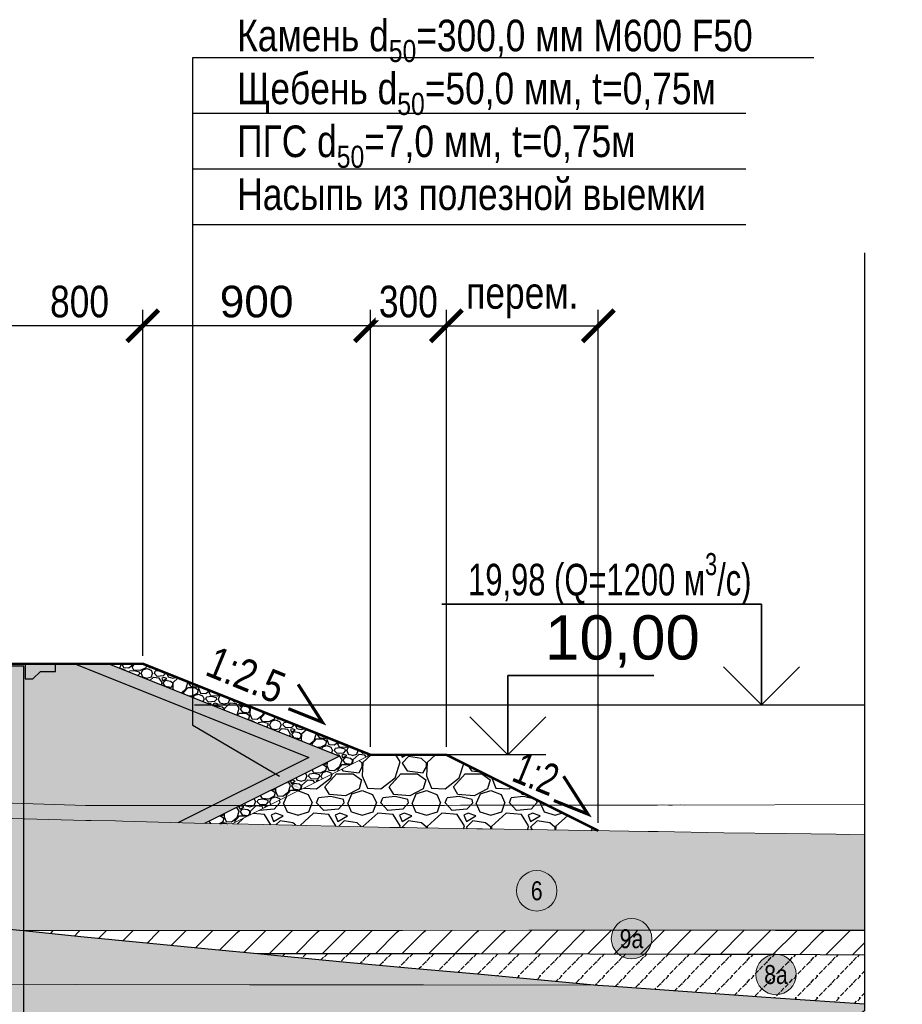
# Model space of a CAD drawing. Header units: millimetres. Extents: x 615418 to 955542, y 450519 to 646666.
# Tile 61 of 84: x 920651 to 955542, y 501165 to 540105. Entities that reach past the tile are written whole.
import ezdxf
from ezdxf import colors
from ezdxf.entities.mleader import LeaderData, LeaderLine
from ezdxf.enums import TextEntityAlignment as Align
from ezdxf.math import Vec2, Vec3

# ---------------------------------------------------------------- set-up
doc = ezdxf.new("R2010")
doc.units = ezdxf.units.MM
for name, color, linetype in [('00', 7, 'Continuous'), ('Bound', 7, 'Continuous'), ('C3D-Профиль', 7, 'Continuous'), ('Fill', 7, 'Continuous'), ('Геология', 7, 'Continuous'), ('отметки', 7, 'Continuous')]:
    doc.layers.add(name, color=color, linetype=linetype)
doc.layers.add('ГТО текст', color=7, linetype='Continuous', lineweight=25)
doc.layers.add('ИИ_ОФОРМЛЕНИЕ_015', color=7, linetype='Continuous', lineweight=15)
doc.styles.add('arial', font='arial.ttf')
doc.styles.get("Standard").update_dxf_attribs({"font": 'arial.ttf'})
doc.dimstyles.new('ISO-25', dxfattribs={"dimtxt": 2.5, "dimasz": 2.5, "dimexe": 1.25, "dimexo": 0.625, "dimtad": 1, "dimtxsty": 'Standard', "dimcen": 2.5, "dimadec": 0, "dimazin": 0, "dimtfac": 1, "dimtmove": 0, "dimatfit": 3, "dimfxl": 1, "dimarcsym": 0})

# ---------------------------------------------------------------- blocks, each defined once
blk = doc.blocks.new('круг6')
at = {"true_color": 0xffffff}
h = blk.add_hatch(color=7, dxfattribs=at)
edge = h.paths.add_edge_path()
edge.add_arc((0, 0), 0.8, 0, 360)
at = {"color": 7, "lineweight": 0}
blk.add_circle((0, 0), 0.8, dxfattribs=at)
at = {"color": 7, "lineweight": 0, "width": 0.8}
blk.add_text('6', height=0.75, dxfattribs=at).set_placement((0, 0), align=Align.MIDDLE_CENTER)
blk = doc.blocks.new('круг9_-32_')
at = {"true_color": 0xffffff}
h = blk.add_hatch(color=7, dxfattribs=at)
edge = h.paths.add_edge_path()
edge.add_arc((0, 0), 0.8, 0, 360)
at = {"color": 7, "lineweight": 0}
blk.add_circle((0, 0), 0.8, dxfattribs=at)
at = {"color": 7, "lineweight": 0, "width": 0.8}
blk.add_text('9а', height=0.75, dxfattribs=at).set_placement((0, 0), align=Align.MIDDLE_CENTER)
blk = doc.blocks.new('круг8_-32_')
at = {"true_color": 0xffffff}
h = blk.add_hatch(color=7, dxfattribs=at)
edge = h.paths.add_edge_path()
edge.add_arc((0, 0), 0.8, 0, 360)
at = {"color": 7, "lineweight": 0}
blk.add_circle((0, 0), 0.8, dxfattribs=at)
at = {"color": 7, "lineweight": 0, "width": 0.8}
blk.add_text('8а', height=0.75, dxfattribs=at).set_placement((0, 0), align=Align.MIDDLE_CENTER)
blk = doc.blocks.new('r3 red-1')
at = {"layer": 'Fill'}
h = blk.add_hatch(dxfattribs=at)
h.set_pattern_fill('GR28', color=256, scale=1500, pattern_type=2)
h.set_pattern_definition([(90, (0, 12), (-375, 375), [16.5, -733.5]), (45, (0, 28.5), (-375, 375), [16.9706, -513.3595]), (0, (12, 40.5), (375, 375), [16.5, -733.5]), (315, (28.5, 40.5), (375, 375), [16.9706, -513.3595]), (90, (40.5, 12), (-375, 375), [16.5, -733.5]), (45, (28.5, 0), (-375, 375), [16.9706, -513.3595]), (0, (12, 0), (375, 375), [16.5, -733.5]), (315, (0, 12), (375, 375), [16.9706, -513.3595])])
h.paths.add_polyline_path([(187329, 6840), (186219, 6865), (184233, 6893), (181770, 6920), (179184, 6964), (178782, 6973), (176495, 7000), (172229, 7067), (172010, 7069), (171391, 7080), (170489, 7097), (169654, 7111), (169158, 7119), (168577, 7130), (168115, 7142), (163588, 7240), (162370, 7265), (161323, 7279), (157996, 7376), (157731, 7382), (156760, 7399), (156548, 7406), (153138, 7500), (152888, 7500), (152325, 7500), (146820, 7915), (144751, 8177), (141717, 8500), (138355, 8783), (136209, 8962), (130054, 6500), (122954, 6500), (122954, 5974), (125402, 5777), (127992, 5542), (130583, 5307), (133174, 5072), (135764, 4837), (138355, 4586), (140946, 4335), (143536, 4084), (146127, 3833), (148718, 3577), (151308, 3320), (154073, 3047), (164070, 3052), (169069, 3055), (174068, 3058), (179067, 3061), (183822, 3064), (187329, 3067)])
at = {"layer": 'Fill', "lineweight": 13}
h = blk.add_hatch(dxfattribs=at)
h.set_pattern_fill('GR29', color=256, scale=1500, pattern_type=2)
h.set_pattern_definition([(197.87055, (692.1, 696.6), (-2090.787921, -696.5901627), [8.1465, -22691.8873]), (197.87055, (347.1, 351.6), (-2090.787921, -696.5901627), [8.1465, -22691.8873]), (270, (339.4, 349.1), (696.9293, 4e-14), [8.146, -688.4443]), (270, (684.4, 694.1), (696.9293, 4e-14), [8.146, -688.4443]), (342.12945, (684.45, 685.95), (19514.020596, -6269.3114633), [8.1465, -22691.8873]), (342.12945, (339.45, 340.95), (19514.020596, -6269.3114633), [8.1465, -22691.8873]), (53.95936, (692.1, 683.4), (3484.646535, 4876.131138), [8.1465, -9468.1]), (53.95936, (347.1, 338.4), (3484.646535, 4876.131138), [8.1465, -9468.1]), (126.04064, (351.93, 345), (-2090.787921, 2786.36065), [8.146, -9468.1007]), (126.04064, (696.93, 690), (-2090.787921, 2786.36065), [8.146, -9468.1007])])
h.paths.add_polyline_path([(25049, 1527), (26698, 1768), (28448, 1850), (29295, 1835), (30043, 1821), (30790, 1806), (31537, 1792), (32284, 1773), (33031, 1755), (33778, 1736), (34525, 1718), (35272, 1695), (36019, 1673), (36766, 1651), (37513, 1628), (38260, 1603), (39007, 1577), (39754, 1551), (40500, 1525), (41247, 1497), (41994, 1468), (42741, 1440), (43488, 1412), (44235, 1381), (44982, 1350), (45729, 1320), (46475, 1289), (47222, 1257), (47969, 1226), (48716, 1194), (49463, 1162), (50209, 1130), (50965, 1090), (52460, 1090), (55449, 1090), (58438, 1090), (61427, 1090), (64416, 1090), (67405, 1090), (70394, 1090), (73583, 1090), (80763, 1083), (87343, 1082), (94223, 1071), (101103, 1058), (107983, 1041), (114863, 1022), (121743, 1003), (128623, 982), (135504, 962), (142384, 943), (149264, 927), (156144, 913), (163024, 903), (169904, 897), (176784, 895), (172034, 1333), (169443, 1568), (166852, 1803), (164262, 2054), (163333, 2144), (161671, 2305), (159080, 2556), (156490, 2807), (154073, 3047), (151308, 3320), (148718, 3577), (146127, 3833), (143536, 4084), (140946, 4335), (138355, 4586), (135764, 4837), (133174, 5072), (130583, 5307), (127992, 5542), (125402, 5777), (122954, 5974), (122954, 2750), (73514, 2750), (72514, 2250), (9174, 2250), (5974, 3850), (-5046, 3850), (-11746, 500), (-16746, 500), (-26646, 5450), (-36566, 5450), (-37766, 4850), (-39836, 4850), (-41536, 5700), (-83834, 5700), (-87236, 7061), (-118663, 5817), (-134595, 5817), (-134595, 1847), (-118663, 1836), (-78178, 1610), (-64279, 1560), (-63339, 1560), (-62400, 1560), (-61460, 1560), (-60521, 1560), (-59582, 1560), (-58642, 1560), (-57703, 1527), (-56764, 1480), (-55824, 1422), (-54885, 1354), (-53945, 1274), (-53006, 1184), (-52067, 1084), (-51127, 972), (-50188, 850), (-50188, 850), (-46255, 309), (-42151, -675), (-38717, -1641), (-34100, -3360), (-28183, -5060), (-24350, -5268), (-22549, -5328), (-21420, -5360), (-20292, -5392), (-19164, -5424), (-18035, -5450), (-16907, -5477), (-15778, -5504), (-14650, -5530), (-13522, -5550), (-12393, -5570), (-11265, -5590), (-10137, -5609), (-9009, -5621), (-7881, -5632), (-6752, -5643), (-5624, -5655), (-4496, -5657), (-3368, -5659), (-2240, -5661), (-1112, -5663), (16, -5654), (1144, -5646), (2272, -5638), (3615, -5629), (5250, -5548), (6900, -5307), (8550, -4916), (10200, -4393), (11849, -3760), (13499, -3046), (15149, -2281), (16799, -1499), (18449, -734), (20099, -20), (21749, 613), (23399, 1136)])
at = {"layer": 'Fill'}
h = blk.add_hatch(dxfattribs=at)
h.set_pattern_fill('GR38', color=256, scale=1500, style=0, pattern_type=2)
h.set_pattern_definition([(45, (0, 2100), (0, 3150), [1484.925, -2969.85]), (45, (2100, 0), (0, 3150), [1484.925, -2969.85]), (45, (0, 0), (0, 3150), [2121.3, -2333.473]), (45, (1500, 1500), (0, 3150), [2333.4, -2121.373]), (45, (1050, 0), (0, 3150), [2969.85, -1484.923]), (45, (0, 1050), (0, 3150), [2969.85, -1484.923])])
h.paths.add_polyline_path([(183822, 2110), (187329, 2093), (187329, 3067), (183822, 3064), (154073, 3047), (156490, 2807), (163333, 2144), (167715, 2142), (172096, 2137), (176478, 2129), (180859, 2119)])
h = blk.add_hatch(dxfattribs=at)
h.set_pattern_fill('GR39', color=256, scale=1500, style=0, pattern_type=2)
h.set_pattern_definition([(0, (427.5, 108), (0, 868.83), [0, -843]), (0, (969, 654), (0, 868.83), [0, -843]), (0, (126, 654), (0, 868.83), [0, -843]), (46.589094, (333, 861), (32034, 33884.37), [159.48, -47680.6918]), (45.009384, (840, 525), (843, 868.83), [168.765, -40372.0644]), (44.01591, (496.5, 178.5), (843, 868.83), [182.1, -18573.4564]), (45.009384, (669, 354), (843, 868.83), [177.105, -40363.7244]), (46.627721, (168, 693), (30348, 32146.71), [189.63, -45229.577])])
h.paths.add_polyline_path([(183822, 2110), (180859, 2119), (176478, 2129), (172096, 2137), (167715, 2142), (163333, 2144), (164262, 2054), (166852, 1803), (169443, 1568), (172034, 1333), (176783, 895), (177231, 859), (183822, 392), (187329, 156), (187329, 2093)])
at = {"layer": 'Fill', "lineweight": 13}
h = blk.add_hatch(dxfattribs=at)
h.set_pattern_fill('GR30', color=256, scale=1500, pattern_type=2)
h.set_pattern_definition([(197.866148, (237.075, 241.89), (-1469.25, -489.3829239), [8.8168, -15942.6809]), (197.866148, (484.575, 489.39), (-1469.25, -489.3829239), [8.8168, -15942.6809]), (270, (476.18, 486.66), (489.75, 3e-14), [8.8168, -480.5661]), (270, (228.68, 239.16), (489.75, 3e-14), [8.8168, -480.5661]), (342.133852, (228.75, 230.4), (13713.0000001, -4404.4463148), [8.817, -15942.6807]), (342.133852, (476.25, 477.9), (13713.0000001, -4404.4463148), [8.817, -15942.6807]), (53.95219, (237, 227.55), (2448.75, 3425.680467), [8.817, -6649.238]), (53.95219, (484.5, 475.05), (2448.75, 3425.680467), [8.817, -6649.238]), (126.04781, (489.75, 482.25), (-1469.25, 1957.5316954), [8.8168, -6649.2382]), (126.04781, (242.25, 234.75), (-1469.25, 1957.5316954), [8.8168, -6649.2382])])
h.paths.add_polyline_path([(166866, -2707), (177231, -2321), (185131, -2060), (187329, -1976), (188277, -1940), (185829, -1124), (187329, -124), (187329, 156), (183822, 392), (177231, 859), (176784, 895), (169904, 897), (163024, 903), (156144, 913), (149264, 927), (142384, 943), (135504, 962), (128623, 982), (121743, 1003), (114863, 1022), (107983, 1041), (101103, 1058), (94223, 1071), (87343, 1082), (80763, 1083), (73583, 1090), (70394, 1090), (67405, 1090), (64416, 1090), (61427, 1090), (58438, 1090), (55449, 1090), (52460, 1090), (50966, 1090), (50966, 1090), (50209, 1130), (49463, 1162), (48716, 1194), (47969, 1226), (47222, 1257), (46475, 1289), (45729, 1320), (44982, 1350), (44235, 1381), (43488, 1412), (42741, 1440), (41994, 1468), (41247, 1497), (40500, 1525), (39754, 1551), (39007, 1577), (38260, 1603), (37513, 1628), (36766, 1651), (36019, 1673), (35272, 1695), (34525, 1718), (33778, 1736), (33031, 1755), (32284, 1773), (31537, 1792), (30790, 1806), (30043, 1821), (29295, 1835), (28448, 1850), (26698, 1768), (25049, 1527), (23399, 1136), (21749, 613), (20099, -20), (18449, -734), (16799, -1499), (15149, -2281), (13738, -2935), (14712, -2936), (15686, -2937), (16660, -2938), (17634, -2939), (18608, -2940), (19582, -2941), (20556, -2942), (21530, -2943), (22504, -2944), (23478, -2945), (24452, -2946), (25426, -2947), (26400, -2948), (27374, -2949), (28518, -2949), (29295, -2974), (30042, -2998), (30789, -3022), (31536, -3046), (32282, -3077), (33029, -3108), (33776, -3138), (34523, -3169), (35269, -3206), (36016, -3243), (36762, -3280), (37509, -3317), (38255, -3360), (39001, -3402), (39748, -3445), (40494, -3488), (41240, -3535), (41986, -3582), (42733, -3629), (43479, -3676), (44225, -3727), (44971, -3778), (45717, -3828), (46464, -3879), (47210, -3932), (47956, -3984), (48702, -4037), (49448, -4090), (50194, -4144), (50965, -4210), (52460, -4210), (55449, -4210), (58438, -4210), (61427, -4210), (64416, -4210), (67405, -4210), (70394, -4210), (73583, -4210), (76937, -4212), (80763, -4210), (83644, -4228), (86998, -4240), (90351, -4256), (93705, -4273), (97059, -4292), (100412, -4311), (103766, -4330), (107120, -4348), (110473, -4363), (113827, -4376), (117181, -4386), (120534, -4392), (123888, -4394), (125407, -4343), (135772, -3957), (146137, -3544), (156501, -3121)])
blk.add_lwpolyline([(187329, 29850), (187329, -124), (185829, -1124), (188829, -2124), (187329, -3124), (187329, -50513)])
at = {"layer": 'Bound', "color": 7, "linetype": 'Continuous', "lineweight": 0}
for points in [[(153138, 7500), (156548, 7406), (156760, 7399), (157731, 7382), (157996, 7376), (161323, 7279), (162370, 7265), (163588, 7240), (168115, 7142), (168577, 7130), (169158, 7119), (169654, 7111), (170489, 7097), (171391, 7080), (172010, 7069), (172229, 7067), (176495, 7000), (178782, 6973), (179184, 6964), (181770, 6920), (184233, 6893), (186219, 6865), (187329, 6840)], [(183822, 3064), (179067, 3061), (174068, 3058), (169069, 3055), (164070, 3052), (154073, 3047)]]:
    blk.add_lwpolyline(points, dxfattribs=at)
at = {"layer": 'Bound'}
for points in [[(125402, 5777), (127992, 5542), (130583, 5307), (133174, 5072), (135764, 4837), (138355, 4586), (140946, 4335), (143536, 4084), (146127, 3833), (148718, 3577), (151308, 3320), (154073, 3047), (156490, 2807), (159080, 2556), (161671, 2305), (163333, 2144), (164262, 2054), (166852, 1803), (169443, 1568), (172034, 1333), (176784, 895), (177231, 859), (183822, 392), (187329, 156)], [(125402, 5777), (127992, 5542), (130583, 5307), (133174, 5072), (135764, 4837), (138355, 4586), (140946, 4335), (143536, 4084), (146127, 3833), (148718, 3577), (151308, 3320), (154073, 3047), (156490, 2807), (159080, 2556), (161671, 2305), (163333, 2144), (164262, 2054), (166852, 1803), (169443, 1568), (172034, 1333), (176784, 895), (177231, 859), (183822, 392), (187329, 156)], [(183822, 3064), (187329, 3067)], [(163333, 2144), (167715, 2142), (172096, 2137), (176478, 2129), (180859, 2119), (183822, 2110), (187329, 2093)]]:
    blk.add_lwpolyline(points, dxfattribs=at)
at = {"layer": 'Bound', "color": 7, "linetype": 'Continuous', "lineweight": 0, "flags": 128}
blk.add_lwpolyline([(176784, 895), (169904, 897), (163024, 903), (156144, 913), (149264, 927), (142384, 943), (135504, 962), (128623, 982), (121743, 1003), (114863, 1022), (107983, 1041), (101103, 1058), (94223, 1071), (87343, 1082), (80763, 1083)], dxfattribs=at)
at = {"layer": 'C3D-Профиль', "linetype": 'Continuous', "lineweight": 13, "flags": 128}
blk.add_lwpolyline([(150334, 8195), (156542, 8000), (157254, 8000), (157283, 8000), (157314, 8000), (161056, 8000), (167402, 8000), (168767, 8000), (169233, 8000), (170734, 8000), (171367, 8004), (171376, 8004), (178391, 8003), (178400, 8003), (178410, 8002), (178827, 8005), (179149, 8010), (179368, 8016), (179584, 8011), (179668, 8010), (179741, 8010), (180049, 8015), (180226, 8014), (187329, 8034)], dxfattribs=at)
at = {"layer": 'ИИ_ОФОРМЛЕНИЕ_015', "color": 42, "lineweight": 25, "const_width": 100}
blk.add_lwpolyline([(-16746, 500), (-11746, 500), (-5046, 3850), (5974, 3850), (9174, 2250), (72514, 2250), (73514, 2750), (122954, 2750), (122954, 6500), (130054, 6500), (138804, 10000), (141804, 10000), (150804, 13600), (158804, 13600), (167804, 10000), (170804, 10000), (174798, 8003)], dxfattribs=at)
at = {"layer": 'Fill', "xscale": 1000, "yscale": 1000, "zscale": 1000}
for name, p in [('круг6', (174378, 4622)), ('круг9_-32_', (178125, 2728)), ('круг8_-32_', (183836, 1311))]:
    blk.add_blockref(name, p, dxfattribs=at)
blk = doc.blocks.new('_ArchTick')
at = {"color": 0, "linetype": 'ByBlock', "const_width": 0.15}
blk.add_lwpolyline([(-0.5, -0.5), (0.5, 0.5)], dxfattribs=at)
blk = doc.blocks.new('*D43')
at = {"color": 0, "lineweight": -2, "ltscale": 200, "transparency": 16777216}
for p, q in [((925517, 514945), (925517, 528624)), ((934517, 511345), (934517, 528624)), ((934517, 527999), (925517, 527999))]:
    blk.add_line(p, q, dxfattribs=at)
at = {"layer": 'Defpoints', "color": 0, "ltscale": 200, "transparency": 16777216}
for p in [(925517, 527999), (925517, 514632), (934517, 511032)]:
    blk.add_point(p, dxfattribs=at)
at = {"color": 0, "lineweight": -2, "ltscale": 200, "transparency": 16777216, "xscale": 1250, "yscale": 1250, "zscale": 1250, "rotation": 180}
blk.add_blockref('_ArchTick', (925517, 527999), dxfattribs=at)
at = {"color": 0, "lineweight": -2, "ltscale": 200, "transparency": 16777216, "xscale": 1250, "yscale": 1250, "zscale": 1250}
blk.add_blockref('_ArchTick', (934517, 527999), dxfattribs=at)
at = {"color": 0, "ltscale": 200, "transparency": 16777216, "insert": (930017, 528950), "char_height": 1250, "attachment_point": 5, "bg_fill": 3, "box_fill_scale": 1.1, "bg_fill_color": 256, "bg_fill_true_color": 13158600, "bg_fill_transparency": 0}
blk.add_mtext('900', dxfattribs=at)
blk = doc.blocks.new('*D44')
at = {"color": 0, "lineweight": -2, "ltscale": 200, "transparency": 16777216}
for p, q in [((917517, 514945), (917517, 528624)), ((925517, 514945), (925517, 528624)), ((925517, 527999), (917517, 527999))]:
    blk.add_line(p, q, dxfattribs=at)
at = {"layer": 'Defpoints', "color": 0, "ltscale": 200, "transparency": 16777216}
for p in [(917517, 527999), (917517, 514632), (925517, 514632)]:
    blk.add_point(p, dxfattribs=at)
at = {"color": 0, "lineweight": -2, "ltscale": 200, "transparency": 16777216, "xscale": 1250, "yscale": 1250, "zscale": 1250, "rotation": 180}
blk.add_blockref('_ArchTick', (917517, 527999), dxfattribs=at)
at = {"color": 0, "lineweight": -2, "ltscale": 200, "transparency": 16777216, "xscale": 1250, "yscale": 1250, "zscale": 1250}
blk.add_blockref('_ArchTick', (925517, 527999), dxfattribs=at)
at = {"color": 0, "ltscale": 200, "transparency": 16777216, "insert": (923017, 528950), "char_height": 1250, "attachment_point": 5, "bg_fill": 3, "box_fill_scale": 1.1, "bg_fill_color": 256, "bg_fill_true_color": 13158600, "bg_fill_transparency": 0}
blk.add_mtext('{\\W0.8;800}', dxfattribs=at)
blk = doc.blocks.new('пфз блцу')
at = {"layer": 'Fill'}
h = blk.add_hatch(color=253, dxfattribs=at)
h.dxf.hatch_style = 1
h.paths.add_polyline_path([(1788625, 1263722), (1787425, 1263722), (1787425, 1263422), (1788025, 1263422), (1788325, 1263122), (1788625, 1263122)])
h.paths.add_polyline_path([(1790525, 1263722), (1789325, 1263722), (1789325, 1263122), (1789625, 1263122), (1789925, 1263422), (1790525, 1263422)])
h = blk.add_hatch(color=1, dxfattribs=at)
h.dxf.hatch_style = 1
h.paths.add_polyline_path([(1789275, 1263622), (1788675, 1263622), (1788675, 1230722), (1789275, 1230722)])
h = blk.add_hatch(color=4, dxfattribs=at)
h.dxf.hatch_style = 1
h.paths.add_polyline_path([(1791247, 1263972), (1790647, 1263972), (1790647, 1230222), (1791247, 1230222)])
at = {"ltscale": 100}
for points in [[(1787425, 1263422), (1787425, 1263722), (1788625, 1263722), (1788625, 1263122), (1788325, 1263122), (1788025, 1263422)], [(1788675, 1263622), (1789275, 1263622), (1789275, 1230722), (1788675, 1230722)], [(1790525, 1263422), (1790525, 1263722), (1789325, 1263722), (1789325, 1263122), (1789625, 1263122), (1789925, 1263422)], [(1790647, 1263972), (1791247, 1263972), (1791247, 1230222), (1790647, 1230222)]]:
    blk.add_lwpolyline(points, close=True, dxfattribs=at)
blk = doc.blocks.new('*D52')
at = {"color": 0, "lineweight": -2, "ltscale": 200, "transparency": 16777216}
for p, q in [((937517, 511345), (937517, 528624)), ((943525, 508341), (943525, 528624)), ((937517, 527999), (943525, 527999))]:
    blk.add_line(p, q, dxfattribs=at)
at = {"layer": 'Defpoints', "color": 0, "ltscale": 200, "transparency": 16777216}
for p in [(943525, 527999), (937517, 511032), (943525, 508029)]:
    blk.add_point(p, dxfattribs=at)
at = {"color": 0, "lineweight": -2, "ltscale": 200, "transparency": 16777216, "xscale": 1250, "yscale": 1250, "zscale": 1250, "rotation": 180}
blk.add_blockref('_ArchTick', (937517, 527999), dxfattribs=at)
at = {"color": 0, "lineweight": -2, "ltscale": 200, "transparency": 16777216, "xscale": 1250, "yscale": 1250, "zscale": 1250}
blk.add_blockref('_ArchTick', (943525, 527999), dxfattribs=at)
at = {"color": 0, "ltscale": 200, "transparency": 16777216, "insert": (940521, 529110), "char_height": 1250, "width": 3859.48, "attachment_point": 5, "bg_fill": 3, "box_fill_scale": 1.1, "bg_fill_color": 256, "bg_fill_true_color": 13158600, "bg_fill_transparency": 0}
blk.add_mtext('{\\W0.8;перем.}', dxfattribs=at)
blk = doc.blocks.new('*D38')
at = {"color": 0, "lineweight": -2, "ltscale": 200, "transparency": 16777216}
for p, q in [((934517, 511345), (934517, 528624)), ((937517, 511345), (937517, 528624)), ((934517, 527999), (937517, 527999))]:
    blk.add_line(p, q, dxfattribs=at)
at = {"layer": 'Defpoints', "color": 0, "ltscale": 200, "transparency": 16777216}
for p in [(937517, 527999), (934517, 511032), (937517, 511032)]:
    blk.add_point(p, dxfattribs=at)
at = {"color": 0, "lineweight": -2, "ltscale": 200, "transparency": 16777216, "xscale": 1250, "yscale": 1250, "zscale": 1250, "rotation": 180}
blk.add_blockref('_ArchTick', (934517, 527999), dxfattribs=at)
at = {"color": 0, "lineweight": -2, "ltscale": 200, "transparency": 16777216, "xscale": 1250, "yscale": 1250, "zscale": 1250}
blk.add_blockref('_ArchTick', (937517, 527999), dxfattribs=at)
at = {"color": 0, "ltscale": 200, "transparency": 16777216, "insert": (936017, 528951), "char_height": 1250, "attachment_point": 5, "bg_fill": 3, "box_fill_scale": 1.1, "bg_fill_color": 256, "bg_fill_true_color": 13158600, "bg_fill_transparency": 0}
blk.add_mtext('{\\W0.8;300}', dxfattribs=at)
blk = doc.blocks.new('*U27')
at = {"color": 7, "lineweight": 25, "ltscale": 100}
blk.add_line((9, 0), (0, 0), dxfattribs=at)
at = {"layer": '00', "color": 7, "lineweight": 35, "ltscale": 100}
for p, q in [((6, 0), (6, 6.285)), ((6, 6.285), (17.538, 6.285)), ((6, 0), (3, 3)), ((9, 3), (6, 0))]:
    blk.add_line(p, q, dxfattribs=at)
at = {"ltscale": 100, "style": 'arial', "flags": 8}
for tag, p in [('OTMETKA', (20.122, 9.285)), ('OTMETKA_2', (9.231, 3.285))]:
    blk.add_attdef(tag, text='', height=3.5, dxfattribs=at).set_placement(p, align=Align.MIDDLE_RIGHT)
blk = doc.blocks.new('*U28')
at = {"color": 7, "lineweight": 25, "ltscale": 100}
blk.add_line((-9, 0), (0, 0), dxfattribs=at)
at = {"layer": '00', "color": 7, "lineweight": 35, "ltscale": 100}
for p, q in [((-6, 7.945), (-31.277, 7.945)), ((-6, 0), (-6, 7.945)), ((-9, 3), (-6, 0)), ((-6, 0), (-3, 3))]:
    blk.add_line(p, q, dxfattribs=at)
at = {"ltscale": 100, "style": 'arial', "flags": 8}
for tag, p in [('OTMETKA', (-9.233, 10.945)), ('OTMETKA_2', (-9.231, 4.945))]:
    blk.add_attdef(tag, text='', height=3.5, dxfattribs=at).set_placement(p, align=Align.MIDDLE_RIGHT)

msp = doc.modelspace()

# ---------------------------------------------------------------- hatches: boundary and pattern name
at = {"true_color": 0x000000, "transparency": 33554687}
h = msp.add_hatch(dxfattribs=at)
h.set_pattern_fill('GRAVEL', color=18, scale=100)
h.set_pattern_definition([(228.01279, (582945.4, 308455.32), (-20320, -22860), [341.721, -33830.484]), (184.96974, (582716.8, 308201.32), (30479.999988, 2540.000145), [586.405, -58054.049]), (132.510447, (582132.6, 308150.52), (25400.00001, -27939.99999), [413.482, -40934.723]), (267.27369, (581142, 307515.52), (2540.000005, 50800), [534.005, -52866.437]), (292.833654, (581116.6, 306982.12), (-12700, 30480), [523.634, -51839.808]), (357.27369, (581319.8, 306499.52), (-50800, 2540.000005), [534.005, -52866.437]), (37.69424, (581853.2, 306474.12), (-33019.999999, -25400.000002), [706.194, -69913.115]), (72.255328, (582412, 306905.92), (17780.000005, 55879.999998), [666.72, -66005.257]), (121.429566, (582615.2, 307540.92), (-20320.000003, 33019.999998), [535.813, -53045.546]), (175.23636, (582335.8, 307998.12), (27940, -2540), [611.713, -29973.937]), (222.397438, (581726.2, 308048.92), (-30479.999999, -27940.000001), [791.078, -78316.773]), (138.814075, (583656.6, 307490.12), (-17780, 15240), [270.005, -26730.566]), (171.469234, (583453.4, 307667.92), (33020, -5079.999994), [513.682, -50854.639]), (225, (582945.4, 307744.1), (-4e-13, -2540), [359.21, -3232.893]), (203.19859, (582767.6, 308048.92), (12700, 5080), [193.441, -19150.622]), (291.80141, (582589.8, 307972.7), (-2540, 7620), [273.566, -13404.753]), (30.96376, (582691.4, 307718.7), (7620, 5080), [444.32, -14366.298]), (161.56505, (583072.4, 307947.3), (5080, -2540), [321.287, -7710.898]), (16.38954, (581116.6, 307972.72), (25400, 7620), [450.088, -44558.827]), (70.346176, (581548.4, 308099.72), (-10160, -27940), [377.599, -37382.216]), (293.19859, (583072.4, 308455.32), (-5080, 12700), [386.88, -18957.184]), (343.61046, (583224.8, 308099.72), (-25400, 7620), [450.088, -44558.827]), (339.443955, (581116.6, 306397.92), (-12700, 5080), [434.035, -21267.734]), (294.77514, (581523, 306245.52), (-12700.000015, 27939.99999), [363.672, -36003.593]), (66.80141, (583097.8, 305915.32), (5080, 12700), [386.88, -18957.184]), (17.354025, (583250.2, 306270.92), (-33020, -10160), [425.783, -42152.376]), (69.443955, (581853.2, 305915.32), (-5080, -12700), [217.018, -21484.752]), (101.30993, (582945.4, 305915.3), (-2540, 10160), [129.515, -12821.995]), (165.96376, (582920, 306042.3), (7620, -2540), [523.634, -9949.055]), (186.009006, (582412, 306169.32), (25400, 2540), [485.267, -48041.365]), (303.69007, (582691.4, 307490.1), (-2540, 5080), [366.324, -8791.776]), (353.157227, (582894.6, 307185.32), (43180, -5079.999998), [639.557, -63316.009]), (60.945396, (583529.6, 307109.12), (-10160, -17780), [261.508, -25889.392]), (90, (583656.6, 307337.7), (-2540, 2540), [152.4, -2387.6]), (120.256437, (582361.2, 306245.52), (10160, -17780), [352.867, -34933.941]), (48.01279, (582183.4, 306550.32), (20320, 22860), [683.443, -33488.762]), (0, (582640.6, 307058.3), (2540, 2540), [660.4, -1879.6]), (325.304846, (583301, 307058.32), (25400.00001, -17779.999986), [401.61, -39759.317]), (254.0546, (583631.2, 306829.72), (-2540, -10160), [369.829, -18121.65]), (207.645975, (583529.6, 306474.12), (-48260.000002, -25399.999997), [602.145, -59612.464]), (175.42608, (582996.2, 306194.72), (-33020, 2540), [637.03, -63065.846])])
h.paths.add_polyline_path([(929049, 508298.3), (929082.5, 508297.9), (930301.4, 508272.4), (934827.7, 508174.6), (935290.4, 508162.3), (935871.1, 508150.9), (936366.9, 508143.3), (937202.3, 508129.6), (938103.6, 508112.6), (938723.4, 508101.7), (938942, 508099), (943208, 508032.3), (943524.5, 508028.5), (937517, 511032.3), (934517, 511032.3)])
at = {"layer": 'ИИ_ОФОРМЛЕНИЕ_015'}
h = msp.add_hatch(color=40, dxfattribs=at)
h.dxf.hatch_style = 1
h.paths.add_polyline_path([(909496.8, 509418.8), (911463.7, 509209.8), (913532.5, 508947), (919037.9, 508532.3), (919851.4, 508532.3), (923260.6, 508438.5), (923473.3, 508431.1), (924444, 508414.7), (924709.2, 508407.9), (926904.4, 508344), (932078, 510930.8), (922824.4, 514632.3), (917517, 514632.3), (908517, 511032.3), (905517, 511032.3), (902921.9, 509994.2), (908429.6, 509532.3), (909286.4, 509503)])

# ---------------------------------------------------------------- linework, layer by layer
for points in [[(927492.6, 536404.7), (949354.1, 536404.7)], [(927492.6, 534204.7), (949354.1, 534204.7)], [(927492.6, 532004.7), (949354.1, 532004.7)], [(954042.3, 530882.3), (954042.3, 500908), (952542.3, 499908), (955542.3, 498908), (954042.3, 497908), (954042.3, 450519)]]:
    msp.add_lwpolyline(points)

# ---------------------------------------------------------------- block references
at = {"layer": 'Bound'}
msp.add_blockref('r3 red-1', (766712.9, 501032.4), dxfattribs=at)

# ---------------------------------------------------------------- next in the draw order: dimensions: what is measured, and where the dimension line sits
at = {"ltscale": 200}
dim = msp.add_linear_dim(base=(925517, 527999.4), p1=(934517, 511032.3), p2=(925517, 514632.3), dimstyle='ISO-25', override={"dimscale": 500, "dimdec": 0, "dimlfac": 0.1, "dimzin": 0, "dimblk1": 'ArchTick', "dimblk2": 'ArchTick', "dimsah": 1, "dimtmove": 1, "dimtfill": 1}, dxfattribs=at)
dim.commit()
dim.dimension.update_dxf_attribs({"geometry": '*D43', "text_midpoint": (930017, 528950.1)})
dim = msp.add_linear_dim(base=(943524.5, 527999.4), p1=(937517, 511032.3), p2=(943524.5, 508028.5), text='{\\W0.8;перем.}', dimstyle='ISO-25', override={"dimscale": 500, "dimdec": 0, "dimlfac": 0.1, "dimzin": 0, "dimblk1": 'ArchTick', "dimblk2": 'ArchTick', "dimsah": 1, "dimtmove": 1, "dimtfill": 1}, dxfattribs=at)
dim.commit()
dim.dimension.update_dxf_attribs({"geometry": '*D52', "text_midpoint": (940520.8, 529110.4)})

# ---------------------------------------------------------------- next in the draw order: linework, layer by layer
at = {"layer": 'ИИ_ОФОРМЛЕНИЕ_015', "const_width": 125}
for points in [[(931272.7, 512856.8), (932618.3, 512318.6), (931657.1, 513818)], [(941767.1, 509224.2), (943112.7, 508685.9), (942151.5, 510185.3)]]:
    msp.add_lwpolyline(points, dxfattribs=at)

# ---------------------------------------------------------------- next in the draw order: texts
at = {"style": 'arial'}
for s, width, p in [('1:2.5', 0.8, (927925.5, 514210.1)), ('1:2', 0.7, (940043.4, 510024.3))]:
    msp.add_text(s, height=1250, rotation=337.70261, dxfattribs=dict(at, width=width)).set_placement(p)
at = {"layer": 'ГТО текст', "ltscale": 100, "insert": (943979.1, 517984.9), "char_height": 1250, "width": 13855.733, "attachment_point": 5, "style": 'arial'}
msp.add_mtext('\\A1;{\\W0.7;19,98 (Q=1200 м\\H0.7x;\\S3^ ;\\H1.42857x;/с)}', dxfattribs=at)

# ---------------------------------------------------------------- next in the draw order: dimensions: what is measured, and where the dimension line sits
at = {"ltscale": 200}
dim = msp.add_linear_dim(base=(917517, 527999.4), p1=(925517, 514632.3), p2=(917517, 514632.3), text='{\\W0.8;<>}', dimstyle='ISO-25', override={"dimscale": 500, "dimdec": 0, "dimlfac": 0.1, "dimzin": 0, "dimblk1": 'ArchTick', "dimblk2": 'ArchTick', "dimsah": 1, "dimtmove": 1, "dimtfill": 1}, dxfattribs=at)
dim.commit()
dim.dimension.update_dxf_attribs({"geometry": '*D44', "text_midpoint": (923017, 527999.4), "dimtype": 160})
dim = msp.add_linear_dim(base=(937517, 527999.4), p1=(934517, 511032.3), p2=(937517, 511032.3), text='{\\W0.8;<>}', dimstyle='ISO-25', override={"dimscale": 500, "dimdec": 0, "dimlfac": 0.1, "dimzin": 0, "dimblk1": 'ArchTick', "dimblk2": 'ArchTick', "dimsah": 1, "dimtmove": 1, "dimtfill": 1}, dxfattribs=at)
dim.commit()
dim.dimension.update_dxf_attribs({"geometry": '*D38', "text_midpoint": (936017, 528950.6)})

# ---------------------------------------------------------------- next in the draw order: hatches: boundary and pattern name
at = {"transparency": 33554687}
h = msp.add_hatch(dxfattribs=at)
h.set_pattern_fill('GRAVEL', color=32, scale=20)
h.set_pattern_definition([(228.0127875, (-3158048.7, -824039.902), (-4064.00000032, -4571.9999997), [68.34429, -6766.09673]), (184.969741, (-3158094.421, -824090.702), (6095.99999759, 508.00002894), [117.280944, -11610.80978]), (132.5104471, (-3158211.26, -824100.862), (5080.00000215, -5587.99999805), [82.696304, -8186.94456]), (267.273689, (-3158409.381, -824227.862), (508.00000106, 10159.99999995), [106.800904, -10573.287485]), (292.8336542, (-3158414.461, -824334.542), (-2540.00000021, 6095.99999991), [104.72674, -10367.96155]), (357.273689, (-3158373.821, -824431.062), (-10159.99999995, 508.00000106), [106.800904, -10573.287485]), (37.69424047, (-3158267.141, -824436.142), (-6603.99999971, -5080.00000038), [141.23873, -13982.62306]), (72.25532837, (-3158155.381, -824349.782), (3556.00000096, 11175.9999997), [133.343904, -13201.05132]), (121.4295656, (-3158114.741, -824222.782), (-4064.00000058, 6603.99999965), [107.1626, -10609.10914]), (175.2363583, (-3158170.62, -824131.34), (5587.9999999, -508.00000088), [122.342656, -5994.78739]), (222.3974378, (-3158292.541, -824121.182), (-6095.999999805, -5588.00000021), [158.215584, -15663.3545]), (138.8140748, (-3157906.46, -824232.94), (-3555.9999998, 3048.00000025), [54.00091, -5346.113165]), (171.4692344, (-3157947.101, -824197.382), (6604.00000018, -1015.99999885), [102.736396, -10170.9278]), (225, (-3158048.7, -824182.14), (-7e-14, -508), [71.84187, -646.57862]), (203.1985905, (-3158084.26, -824121.18), (2540.0000001, 1015.9999998), [38.688264, -3830.124474]), (291.8014095, (-3158119.82, -824136.42), (-508.0000001, 1524), [54.713124, -2680.9506]), (30.9637565, (-3158099.5, -824187.22), (1524, 1016), [88.86393, -2873.25963]), (161.565051, (-3158023.3, -824141.5), (1016, -508), [64.25743, -1542.179623]), (16.3895403, (-3158414.46, -824136.422), (5080, 1524), [90.0176, -8911.765335]), (70.3461759, (-3158328.1, -824111.022), (-2032.00000019, -5587.99999993), [75.51979, -7476.443136]), (293.1985905, (-3158023.3, -824039.9), (-1015.9999998, 2540.0000001), [77.37602, -3791.43672]), (343.6104597, (-3157992.82, -824111.022), (-5080.0000001, 1523.99999964), [90.0176, -8911.765335]), (339.4439548, (-3158414.46, -824451.38), (-2540, 1016), [86.80704, -4253.54686]), (294.7751406, (-3158333.18, -824481.862), (-2540.00000302, 5587.99999863), [72.734424, -7200.718676]), (66.8014095, (-3158018.22, -824547.9), (1015.9999998, 2540.0000001), [77.37602, -3791.43672]), (17.3540246, (-3157987.74, -824476.782), (-6603.99999987, -2032.00000043), [85.15655, -8430.475196]), (69.4439548, (-3158267.14, -824547.9), (-1016, -2540), [43.40352, -4296.95038]), (101.3099325, (-3158048.7, -824547.9), (-508, 2032), [25.90292, -2564.39899]), (165.9637565, (-3158053.78, -824522.5), (1524, -508), [104.72674, -1989.81092]), (186.00900596, (-3158155.381, -824497.102), (5079.99999997, 508.00000027), [97.0534, -9608.27297]), (303.6900675, (-3158099.5, -824232.94), (-508, 1016), [73.264776, -1758.35527]), (353.1572266, (-3158058.861, -824293.902), (8636.00000005, -1015.99999955), [127.91135, -12663.201813]), (60.9453959, (-3157931.86, -824309.14), (-2032.00000006, -3555.99999997), [52.30165, -5177.878464]), (90, (-3157906.46, -824263.4), (-508, 508), [30.48, -477.52]), (120.2564372, (-3158165.54, -824481.862), (2031.99999975, -3556.00000014), [70.57339, -6986.788155]), (48.0127875, (-3158201.1, -824420.902), (4064.00000034, 4571.9999997), [136.688576, -6697.75244]), (0, (-3158109.66, -824319.3), (508, 508), [132.08, -375.92]), (325.3048465, (-3157977.58, -824319.302), (5080.00000192, -3555.99999725), [80.32191, -7951.863345]), (254.0546041, (-3157911.54, -824365.02), (-508, -2032), [73.965816, -3624.33001]), (207.64597536, (-3157931.861, -824436.142), (-9652.00000035, -5079.99999933), [120.42902, -11922.492885]), (175.42607874, (-3158038.541, -824492.022), (-6604, 508), [127.40589, -12613.16929])])
h.paths.add_polyline_path([(926904.4, 508344), (927960.9, 508313.3), (933297.5, 510981.6), (924170.7, 514632.3), (922824.4, 514632.3), (932078, 510930.8)])
h = msp.add_hatch(dxfattribs=at)
h.set_pattern_fill('GRAVEL', color=253, scale=40)
h.set_pattern_definition([(228.0127875, (-3169088.27, -844146.37), (-8128.0000006, -9143.9999994), [136.68858, -13532.19346]), (184.969741, (-3169179.71, -844247.973), (12191.99999518, 1016.0000579), [234.56189, -23221.61956]), (132.5104471, (-3169413.39, -844268.29), (10160.0000043, -11175.9999961), [165.3926, -16373.88912]), (267.273689, (-3169809.63, -844522.293), (1016.00000213, 20319.9999999), [213.6018, -21146.57497]), (292.8336542, (-3169819.79, -844735.653), (-5080.0000004, 12191.9999998), [209.45348, -20735.9231]), (357.273689, (-3169738.51, -844928.693), (-20319.9999999, 1016.00000213), [213.6018, -21146.57497]), (37.6942405, (-3169525.15, -844938.853), (-13207.9999994, -10160.00000076), [282.47746, -27965.24613]), (72.2553284, (-3169301.63, -844766.133), (7112.0000019, 22351.9999994), [266.6878, -26402.10264]), (121.4295656, (-3169220.35, -844512.133), (-8128.00000115, 13207.9999993), [214.3252, -21218.21828]), (175.2363583, (-3169332.11, -844329.25), (11175.9999998, -1016.0000018), [244.68531, -11989.57478]), (222.3974378, (-3169575.95, -844308.933), (-12191.9999996, -11176.00000043), [316.43117, -31326.709]), (138.8140748, (-3168803.79, -844532.45), (-7111.9999996, 6096.0000005), [108.00182, -10692.22633]), (171.4692344, (-3168885.07, -844461.333), (13208.00000036, -2031.9999977), [205.4728, -20341.8556]), (225, (-3169088.3, -844430.85), (-1e-13, -1016), [143.68374, -1293.15724]), (203.1985905, (-3169159.39, -844308.93), (5080, 2031.9999996), [77.37653, -7660.24895]), (291.8014095, (-3169230.51, -844339.41), (-1016, 3048), [109.42625, -5361.9012]), (30.9637565, (-3169189.87, -844441.01), (3048, 2032), [177.72786, -5746.51926]), (161.565051, (-3169037.47, -844349.57), (2032, -1016), [128.51486, -3084.35925]), (16.3895403, (-3169819.79, -844339.41), (10160, 3048), [180.0352, -17823.53067]), (70.346176, (-3169647.07, -844288.61), (-4064.0000004, -11175.9999999), [151.03958, -14952.88627]), (293.1985905, (-3169037.47, -844146.37), (-2031.9999996, 5080), [154.75204, -7582.87344]), (343.6104597, (-3168976.51, -844288.61), (-10160.0000002, 3047.9999993), [180.0352, -17823.53067]), (339.4439548, (-3169819.79, -844969.33), (-5080, 2032), [173.61408, -8507.09373]), (294.7751406, (-3169657.23, -845030.29), (-5080.000006, 11175.9999973), [145.46885, -14401.43735]), (66.8014095, (-3169027.31, -845162.37), (2031.9999997, 5080), [154.75204, -7582.87344]), (17.3540246, (-3168966.35, -845020.13), (-13207.9999997, -4064.00000085), [170.3131, -16860.9504]), (69.4439548, (-3169525.15, -845162.37), (-2032, -5080), [86.80704, -8593.90077]), (101.3099325, (-3169088.27, -845162.37), (-1016, 4064), [51.80584, -5128.79799]), (165.9637565, (-3169098.43, -845111.57), (3048, -1016), [209.45348, -3979.62184]), (186.009006, (-3169301.63, -845060.77), (10159.99999995, 1016.0000005), [194.1068, -19216.54595]), (303.6900675, (-3169189.87, -844532.45), (-1016, 2032), [146.52955, -3516.71054]), (353.1572266, (-3169108.59, -844654.373), (17272.0000001, -2031.9999991), [255.8227, -25326.40363]), (60.945396, (-3168854.59, -844684.85), (-4064, -7112), [104.6033, -10355.75693]), (90, (-3168803.8, -844593.4), (-1016, 1016), [60.96, -955.04]), (120.2564372, (-3169321.95, -845030.29), (4063.9999995, -7112.0000003), [141.14678, -13973.5763]), (48.0127875, (-3169393.07, -844908.37), (8128.0000007, 9143.9999994), [273.37715, -13395.50488]), (0, (-3169210.2, -844705.2), (1016, 1016), [264.16, -751.84]), (325.3048465, (-3168946.03, -844705.17), (10160.00000385, -7111.9999945), [160.64382, -15903.7267]), (254.054604, (-3168813.95, -844796.61), (-1016, -4064), [147.93163, -7248.66002]), (207.6459754, (-3168854.59, -844938.853), (-19304.0000007, -10159.99999865), [240.85804, -23844.98577]), (175.4260787, (-3169067.95, -845050.613), (-13208, 1016), [254.81178, -25226.33858])])
h.paths.add_polyline_path([(927960.9, 508313.3), (928036.1, 508311.1), (929049, 508298.3), (934517, 511032.3), (925517, 514632.3), (924170.7, 514632.3), (933297.5, 510981.6)])

# ---------------------------------------------------------------- next in the draw order: linework, layer by layer
for points in [[(922824.4, 514632.3), (932078, 510930.8), (926904.4, 508344)], [(924170.7, 514632.3), (933297.5, 510981.6), (927960.9, 508313.3)]]:
    msp.add_lwpolyline(points)
at = {"color": 5}
msp.add_lwpolyline([(927567, 513012.3), (954042.3, 513012.3)], dxfattribs=at)
at = {"layer": 'ИИ_ОФОРМЛЕНИЕ_015', "color": 42, "lineweight": 25, "const_width": 100}
msp.add_lwpolyline([(749967, 501532.3), (754967, 501532.3), (761667, 504882.3), (772687, 504882.3), (775887, 503282.3), (839227, 503282.3), (840227, 503782.3), (889667, 503782.3), (889667, 507532.3), (896767, 507532.3), (905517, 511032.3), (908517, 511032.3), (917517, 514632.3), (925517, 514632.3), (934517, 511032.3), (937517, 511032.3), (943524.5, 508028.5)], dxfattribs=at)
at = {"layer": 'ИИ_ОФОРМЛЕНИЕ_015', "color": 42}
msp.add_lwpolyline([(934517, 511032.3), (929049, 508298.3)], dxfattribs=at)

# ---------------------------------------------------------------- next in the draw order: block references
at = {"layer": 'Геология', "color": 6, "xscale": -1}
msp.add_blockref('пфз блцу', (2709492.1, -749089.7), dxfattribs=at)
at = {"layer": 'отметки', "xscale": 500, "yscale": 500, "zscale": 500}
msp.add_blockref('*U28', (952977.6, 513012.3), dxfattribs=at)
at = {"layer": 'отметки'}
ref = msp.add_blockref('*U27', (936952.3, 511032.3), dxfattribs=dict(at, xscale=500, yscale=500, zscale=500))
ref.add_attrib('OTMETKA', '10,00', dxfattribs={"layer": '0', "ltscale": 100, "height": 1750, "style": 'arial'}).set_placement((947537.2, 515674.6), align=Align.MIDDLE_RIGHT)

# ---------------------------------------------------------------- next in the draw order: leaders
at = {"ltscale": 100}
ml = msp.add_multileader_mtext('Standard', dxfattribs=at)
ml.set_content('\\A1;\\pxl1,sm1,ql;{\\W0.8;Камень d\\H0.7x;\\S^ 50;\\H1.42857x;=300,0 мм M600 F50\\PЩебень d\\H0.7x;\\S^ 50;\\H1.42857x;=50,0 мм, t=0,75м\\PПГС d\\H0.7x;\\S^ 50;\\H1.42857x;=7,0 мм, t=0,75м\\PНасыпь из полезной выемки}', color=256, style='arial')
ml.set_leader_properties()
ml.build(insert=Vec2(0, 0))
ml.multileader.update_dxf_attribs({"text_left_attachment_type": 6, "text_right_attachment_type": 6, "dogleg_length": 1718.5, "arrow_head_size": 1000})
ctx = ml.context
ctx.base_point, ctx.char_height, ctx.arrow_head_size, ctx.landing_gap_size, ctx.plane_origin = Vec3(929211.1, 538604.7), 1250, 1000, 10, Vec3(933136.3, 526720.9)
ctx.left_attachment, ctx.right_attachment, ctx.text_align_type = 6, 6, 1
notes = []
notes.append((ctx, [(1, (1, 1, 0), (927492.6, 538604.7), (1, 0), 1718.5, [(0, [(931783, 509665.3), (927492.6, 512191.6)], 0, [])])]))
ctx.mtext.insert, ctx.mtext.width, ctx.mtext.defined_height, ctx.mtext.alignment, ctx.mtext.flow_direction = Vec3(939302, 540104.7), 22602.732, 766.6, 2, 5
for ctx, leaders in notes:
    for number, flags, end, landing, length, lines in leaders:
        leader = LeaderData()
        leader.index, (leader.has_last_leader_line, leader.has_dogleg_vector, leader.attachment_direction) = number, flags
        leader.last_leader_point, leader.dogleg_vector, leader.dogleg_length = Vec3(end), Vec3(landing), length
        for number, points, colour, breaks in lines:
            line = LeaderLine()
            line.index, line.vertices, line.color, line.breaks = number, Vec3.list(points), colors.encode_raw_color(colour), breaks
            leader.lines.append(line)
        ctx.leaders.append(leader)

doc.saveas('drawing.dxf')
